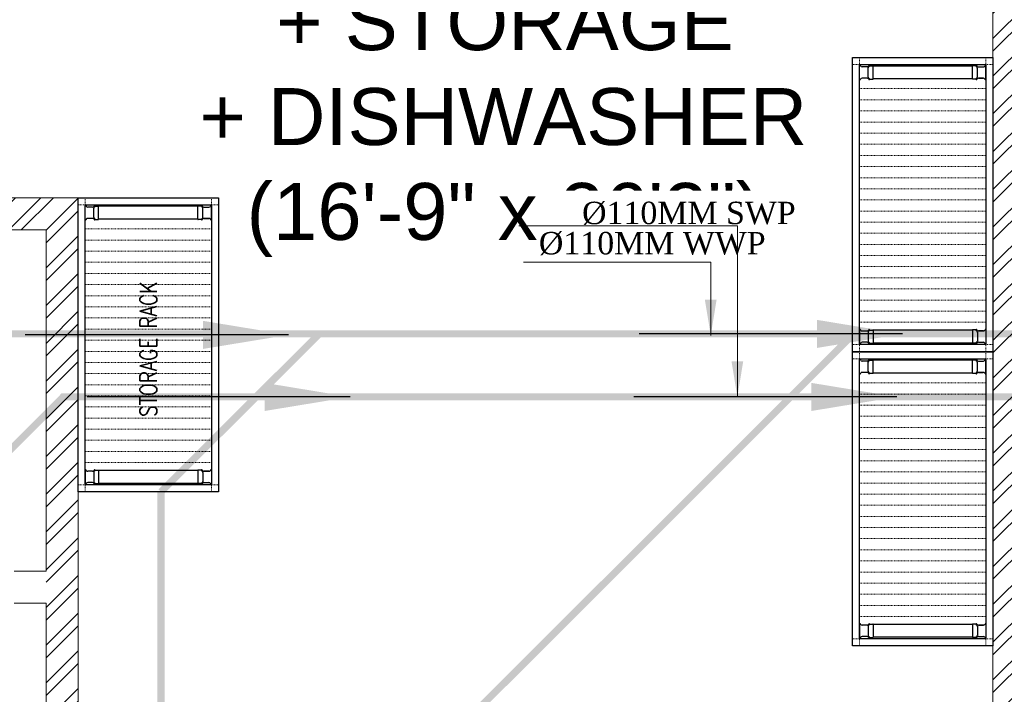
# Model space of a CAD drawing. Header units: inches. Extents: x 113025 to 158499, y 12149 to 30915.
# Tile 28 of 167: x 123848 to 123986, y 21365 to 21460. Entities that reach past the tile are written whole.
import ezdxf

# ---------------------------------------------------------------- set-up
doc = ezdxf.new("R2010")
doc.units = ezdxf.units.IN
doc.header["$MEASUREMENT"] = 0
doc.linetypes.add('IHCL-P-MEZZANINE FLOOR PLAN$0$HIDDEN', pattern=[0.375, 0.25, -0.125])
for name, color, linetype, lineweight in [('00-GRIDTEXT', 1, 'Continuous', 13), ('EQUIPMENT', 7, 'Continuous', 25), ('KIT TEXT.', 5, 'Continuous', 5), ('PD_BRICK WALL_115', 134, 'Continuous', 30), ('PD_HATCH', 45, 'Continuous', 9), ('PP- 75DIA Soil Waste Sewer pipe', 90, 'Continuous', 9), ('PP-Soil Pipe', 1, 'Continuous', 25), ('PP-TEXT', 7, 'Continuous', 40)]:
    doc.layers.add(name, color=color, linetype=linetype, lineweight=lineweight)
doc.layers.add('KIT EQUIPMENT', color=7, linetype='Continuous')
doc.layers.add('PD_025_TEXT', color=61, linetype='Continuous')
doc.styles.add('ISO', font='isocp.shx', dxfattribs={"height": 250})
doc.styles.get("Standard").update_dxf_attribs({"font": 'arial.ttf', "height": 6})
doc.styles.add('style1', font='arial.ttf', dxfattribs={"height": 500})
doc.styles.add('TIMES NEW ROMAN', font='times.ttf')
doc.dimstyles.new('ISO-10', dxfattribs={"dimtxt": 6, "dimasz": 0.5, "dimexe": 1.25, "dimexo": 0.625, "dimtad": 1, "dimtoh": 1, "dimdec": 1, "dimlunit": 4, "dimtxsty": 'Standard', "dimblk": 'ARCHTICK', "dimcen": 2.5, "dimclrt": 3, "dimadec": 0, "dimazin": 0, "dimtfac": 1, "dimtdec": 1, "dimtmove": 1, "dimatfit": 3, "dimfxl": 1, "dimarcsym": 0})
doc.dimstyles.new('PP-DIM', dxfattribs={"dimtxt": 4, "dimasz": 1, "dimexe": 1, "dimexo": 1, "dimgap": 0.09, "dimtad": 0, "dimdec": 0, "dimzin": 0, "dimdsep": 46, "dimlunit": 4, "dimtxsty": 'TIMES NEW ROMAN', "dimblk": 'ARCHTICK', "dimcen": 0.09, "dimdle": 1, "dimclrd": 256, "dimclre": 256, "dimclrt": 256, "dimadec": 0, "dimazin": 0, "dimtfac": 1, "dimtdec": 4, "dimtofl": 0, "dimtmove": 1, "dimatfit": 3, "dimfxl": 1, "dimtolj": 1, "dimtzin": 0, "dimlwd": -1, "dimlwe": -1, "dimarcsym": 0})

# ---------------------------------------------------------------- blocks, each defined once
blk = doc.blocks.new('sesrgg')
at = {"layer": 'EQUIPMENT', "color": 251, "linetype": 'Continuous'}
for p, q in [((1788352.5, 614303.9), (1788353.7, 614303.2)), ((1788400.4, 614306.9), (1788353.3, 614306.9)), ((1788356.8, 614280.4), (1788356.8, 614297.9)), ((1788396.9, 614280.4), (1788396.9, 614297.9)), ((1788396.9, 614280.4), (1788396.9, 614297.9)), ((1788399.9, 614303.2), (1788401.1, 614303.9)), ((1788399.9, 614303.2), (1788401.2, 614303.9)), ((1788402, 614305.2), (1788402, 614305.3)), ((1789294.6, 614305.2), (1789294.6, 614305.3)), ((1789296.7, 614303.2), (1789295.4, 614303.9)), ((1789296.7, 614303.2), (1789295.4, 614303.9)), ((1789296.2, 614306.9), (1789343.3, 614306.9)), ((1789299.7, 614280.4), (1789299.7, 614297.9)), ((1789299.7, 614280.4), (1789299.7, 614297.9)), ((1789339.8, 614280.4), (1789339.8, 614297.9)), ((1789344.1, 614303.9), (1789342.9, 614303.2)), ((1788352.5, 614274.4), (1788353.7, 614275.1)), ((1788353.2, 614271.4), (1788353.2, 614259.3)), ((1788399.9, 614258.8), (1788353.7, 614258.8)), ((1788353.8, 613904.2), (1788353.7, 614258.8)), ((1788355.4, 614273.5), (1788354.7, 614272.2)), ((1788393, 614276.5), (1788360.6, 614276.5)), ((1788399, 614272.2), (1788398.3, 614273.5)), ((1788399.9, 614275.1), (1788401.1, 614274.4)), ((1788399.9, 614275.1), (1788401.2, 614274.4)), ((1788400, 613904.7), (1788399.9, 614258.8)), ((1788400.4, 614271.4), (1788400.4, 614259.3)), ((1788402, 614273), (1788402, 614273)), ((1789294.6, 614273), (1789294.6, 614273)), ((1789296.7, 614275.1), (1789295.4, 614274.4)), ((1789296.7, 614275.1), (1789295.4, 614274.4)), ((1789296.2, 614271.4), (1789296.2, 614259.3)), ((1789296.6, 613904.7), (1789296.7, 614258.8)), ((1789296.7, 614258.8), (1789342.9, 614258.8)), ((1789297.6, 614272.2), (1789298.3, 614273.5)), ((1789303.6, 614276.5), (1789335.9, 614276.5)), ((1789341.2, 614273.5), (1789341.9, 614272.2)), ((1789342.8, 613904.2), (1789342.9, 614258.8)), ((1789344.1, 614274.4), (1789342.9, 614275.1)), ((1789343.4, 614271.4), (1789343.4, 614259.3)), ((1788353.3, 613892), (1788353.3, 613904.2)), ((1788400, 613904.7), (1788353.8, 613904.7)), ((1788400.5, 613892), (1788400.5, 613904.2)), ((1789296.1, 613892), (1789296.1, 613904.2)), ((1789296.6, 613904.7), (1789342.8, 613904.7)), ((1789343.3, 613892), (1789343.3, 613904.2)), ((1788352.6, 613889.1), (1788353.8, 613888.4)), ((1788355.5, 613890), (1788354.8, 613891.2)), ((1788356.9, 613883.1), (1788356.9, 613865.6)), ((1788393.1, 613887), (1788360.7, 613887)), ((1788397, 613883.2), (1788397, 613865.7)), ((1788397, 613865.6), (1788397, 613883.1)), ((1788398.3, 613890), (1788399.1, 613891.2)), ((1788400, 613888.3), (1788401.2, 613889.1)), ((1788401.2, 613889.1), (1788400, 613888.4)), ((1788402, 613890.4), (1788402, 613890.5)), ((1789294.5, 613890.4), (1789294.5, 613890.5)), ((1789296.6, 613888.3), (1789295.3, 613889.1)), ((1789295.3, 613889.1), (1789296.6, 613888.4)), ((1789298.2, 613890), (1789297.5, 613891.2)), ((1789299.6, 613883.2), (1789299.6, 613865.7)), ((1789299.6, 613865.6), (1789299.6, 613883.1)), ((1789303.5, 613887), (1789335.8, 613887)), ((1789339.7, 613883.1), (1789339.7, 613865.6)), ((1789341.1, 613890), (1789341.8, 613891.2)), ((1789344, 613889.1), (1789342.8, 613888.4)), ((1788352.6, 613859.6), (1788353.8, 613860.3)), ((1788400.4, 613856.6), (1788353.4, 613856.6)), ((1788400, 613860.3), (1788401.2, 613859.6)), ((1788401.2, 613859.6), (1788400, 613860.3)), ((1788402, 613858.2), (1788402, 613858.2)), ((1789294.5, 613858.2), (1789294.5, 613858.2)), ((1789296.6, 613860.3), (1789295.3, 613859.6)), ((1789295.3, 613859.6), (1789296.6, 613860.3)), ((1789296.1, 613856.6), (1789343.2, 613856.6)), ((1789344, 613859.6), (1789342.8, 613860.3))]:
    blk.add_line(p, q, dxfattribs=at)
at = {"layer": 'EQUIPMENT', "color": 251, "linetype": 'IHCL-P-MEZZANINE FLOOR PLAN$0$HIDDEN', "lineweight": 9}
for p, q in [((1788428, 613856.6), (1788428, 614306.9)), ((1788467.7, 613856.6), (1788467.7, 614306.9)), ((1788507.4, 613856.6), (1788507.4, 614306.9)), ((1788547.1, 613856.6), (1788547.1, 614306.9)), ((1788586.8, 613856.6), (1788586.8, 614306.9)), ((1788586.8, 613856.6), (1788586.8, 614306.9)), ((1788626.6, 613856.6), (1788626.6, 614306.9)), ((1788666.3, 613856.6), (1788666.3, 614306.9)), ((1788706, 613856.6), (1788706, 614306.9)), ((1788706, 613856.6), (1788706, 614306.9)), ((1788745.7, 613856.6), (1788745.7, 614306.9)), ((1788785.4, 613856.6), (1788785.4, 614306.9)), ((1788825.1, 613856.6), (1788825.1, 614306.9)), ((1788864.9, 613856.6), (1788864.9, 614306.9)), ((1788904.6, 613856.6), (1788904.6, 614306.9)), ((1788944.3, 613856.6), (1788944.3, 614306.9)), ((1788984, 613856.6), (1788984, 614306.9)), ((1789023.7, 613856.6), (1789023.7, 614306.9)), ((1789063.5, 613856.6), (1789063.5, 614306.9)), ((1789103.2, 613856.6), (1789103.2, 614306.9)), ((1789142.9, 613856.6), (1789142.9, 614306.9)), ((1789182.6, 613856.6), (1789182.6, 614306.9)), ((1789222.3, 613856.6), (1789222.3, 614306.9)), ((1789262.1, 613856.6), (1789262.1, 614306.9))]:
    blk.add_line(p, q, dxfattribs=at)
for points in [[(1788348.4, 614306.9), (1788348.4, 614332.1), (1788323.1, 614332.1), (1788323.1, 614306.9)], [(1789348.2, 614306.9), (1789348.2, 614332.1), (1789373.5, 614332.1), (1789373.5, 614306.9)], [(1788348.4, 613856.6), (1788348.4, 613831.3), (1788323.1, 613831.3), (1788323.1, 613856.6)], [(1789348.2, 613856.6), (1789348.2, 613831.3), (1789373.5, 613831.3), (1789373.5, 613856.6)]]:
    blk.add_lwpolyline(points, close=True, dxfattribs=at)
at = {"layer": 'EQUIPMENT', "color": 251, "linetype": 'Continuous'}
for centre, radius, start, end in [((1788353.3, 614305.3), 1.6, 89.991, 239.97), ((1788350.7, 614297.9), 6.07, 359.982, 59.988), ((1788403, 614297.9), 6.07, 119.991, 179.997), ((1788403, 614297.9), 6.07, 119.994, 180), ((1788400.4, 614305.3), 1.6, 299.976, 89.991), ((1788400.3, 614305.2), 1.6, 299.973, 359.979), ((1789296.2, 614305.3), 1.6, 90.009, 240.024), ((1789296.2, 614305.2), 1.6, 180.021, 240.027), ((1789293.6, 614297.9), 6.07, 0.003, 60.009), ((1789293.6, 614297.9), 6.07, 0, 60.006), ((1789345.9, 614297.9), 6.07, 120.012, 180.018), ((1789343.3, 614305.3), 1.6, 300.03, 90.009), ((1788353.3, 614273), 1.6, 119.994, 329.979), ((1788353.7, 614259.3), 0.506, 180, 269.973), ((1788350.7, 614280.4), 6.07, 299.976, 359.982), ((1788360.7, 614270.4), 6.07, 89.991, 149.997), ((1788393, 614270.4), 6.07, 29.985, 89.991), ((1788403, 614280.4), 6.07, 179.991, 239.997), ((1788403, 614280.4), 6.07, 180, 239.97), ((1788400.4, 614273), 1.6, 209.967, 59.988), ((1788399.9, 614259.3), 0.506, 269.973, 359.982), ((1788400.3, 614273), 1.6, 359.967, 59.973), ((1789296.2, 614273), 1.6, 120.027, 180.033), ((1789296.2, 614273), 1.6, 120.012, 330.033), ((1789296.7, 614259.3), 0.506, 180.018, 270.027), ((1789293.6, 614280.4), 6.07, 300.003, 0.009), ((1789293.6, 614280.4), 6.07, 300.03, 0), ((1789303.6, 614270.4), 6.07, 90.009, 150.015), ((1789335.9, 614270.4), 6.07, 30.003, 90.009), ((1789345.9, 614280.4), 6.07, 180.018, 240.024), ((1789343.3, 614273), 1.6, 210.021, 60.006), ((1789342.9, 614259.3), 0.506, 270.027, 0), ((1788353.8, 613904.2), 0.506, 89.991, 180), ((1788400, 613904.2), 0.506, 359.982, 89.991), ((1789296.6, 613904.2), 0.506, 90.009, 180.018), ((1789342.8, 613904.2), 0.506, 0, 90.009), ((1788353.4, 613890.4), 1.6, 29.985, 239.97), ((1788350.8, 613883.1), 6.07, 359.982, 59.988), ((1788360.7, 613893.1), 6.07, 209.967, 269.973), ((1788393.1, 613893.1), 6.07, 269.973, 329.979), ((1788403.1, 613883.1), 6.07, 119.994, 180), ((1788403.1, 613883.1), 6.07, 119.991, 179.997), ((1788400.4, 613890.4), 1.6, 299.976, 149.997), ((1788400.4, 613890.4), 1.6, 299.973, 359.979), ((1789296.1, 613890.4), 1.6, 30.003, 240.024), ((1789296.1, 613890.4), 1.6, 180.021, 240.027), ((1789293.5, 613883.1), 6.07, 0, 60.006), ((1789293.5, 613883.1), 6.07, 0.003, 60.009), ((1789303.5, 613893.1), 6.07, 210.021, 270.027), ((1789335.8, 613893.1), 6.07, 270.027, 330.033), ((1789345.8, 613883.1), 6.07, 120.012, 180.018), ((1789343.2, 613890.4), 1.6, 300.03, 150.015), ((1788353.4, 613858.2), 1.6, 119.994, 269.973), ((1788350.8, 613865.6), 6.07, 299.976, 359.982), ((1788403.1, 613865.6), 6.07, 179.991, 239.997), ((1788403.1, 613865.6), 6.07, 180, 239.97), ((1788400.4, 613858.2), 1.6, 269.973, 59.988), ((1788400.4, 613858.2), 1.6, 359.967, 59.973), ((1789296.1, 613858.2), 1.6, 120.027, 180.033), ((1789296.1, 613858.2), 1.6, 120.012, 270.027), ((1789293.5, 613865.6), 6.07, 300.003, 0.009), ((1789293.5, 613865.6), 6.07, 300.03, 0), ((1789345.8, 613865.6), 6.07, 180.018, 240.024), ((1789343.2, 613858.2), 1.6, 270.027, 60.006)]:
    blk.add_arc(centre, radius, start, end, dxfattribs=at)
at = {"layer": 'KIT EQUIPMENT', "color": 251}
for points in [[(1789373.5, 614332.1), (1789373.5, 613831.3), (1788323.1, 613831.3), (1788323.1, 614332.1)], [(1789348.2, 614306.9), (1789348.2, 613856.6), (1788348.4, 613856.6), (1788348.4, 614306.9)]]:
    blk.add_lwpolyline(points, close=True, dxfattribs=at)
blk = doc.blocks.new('A$C6E471120')
at = {"layer": 'EQUIPMENT', "color": 251, "rotation": 90}
for p in [(613831.3, -1792911.3), (611068.2, -1793412.1), (613831.3, -1793961.7)]:
    blk.add_blockref('sesrgg', p, dxfattribs=at)
at = {"layer": 'KIT TEXT.', "color": 251, "insert": (-2983, -4820.8, 488.6), "char_height": 60.175, "width": 1100.284, "attachment_point": 7, "rotation": 90, "style": 'ISO'}
blk.add_mtext('{\\Fromans|c0;\\W0.8;STORAGE RACK}', dxfattribs=at)
blk = doc.blocks.new('FIRST FLOOR PLAN 0')
at = {"layer": 'PD_HATCH', "lineweight": 5}
h = blk.add_hatch(dxfattribs=at)
h.set_pattern_fill('ANSI32', color=251, scale=10)
h.set_pattern_definition([(45, (-550.7706, -242.3818), (-2.65165, 2.65165), []), (45, (-549.0028, -242.3818), (-2.65165, 2.65165), [])])
h.paths.add_polyline_path([(-540, -240.3), (-583.25, -240.3), (-583.25, -244.8), (-540, -244.8)])
h.paths.add_polyline_path([(-625.25, -240.3), (-668.5, -240.3), (-668.5, -244.8), (-625.25, -244.8)], flags=17)
h.paths.add_polyline_path([(-540, -323.5), (-540, -328), (-378, -328), (-378, -323.5), (-531, -323.5), (-531, -234), (-471, -234), (-471, -258), (-466.5, -258), (-466.5, -234), (-387, -234), (-387, -262), (-382.5, -262), (-382.5, -103), (-378, -103), (-378, -98.5), (-387, -98.5), (-387, -225), (-531, -225), (-531, -9), (-540, -9)])
h.paths.add_polyline_path([(-595.5, -332.94), (-591, -332.94), (-591, -328), (-582, -328), (-582, -323.5), (-668.5, -323.5), (-668.5, -168), (-745.5, -168), (-745.5, -172.5), (-673, -172.5), (-673, -323.5), (-729, -323.5), (-729, -328), (-595.5, -328)])
at = {"layer": 'PD_BRICK WALL_115', "color": 251, "lineweight": 5}
for points in [[(-378, -323.5), (-531, -323.5), (-531, -234), (-471, -234), (-471, -258), (-466.5, -258), (-466.5, -234), (-387, -234), (-387, -262), (-382.5, -262), (-382.5, -103), (-378, -103), (-378, -98.5), (-387, -98.5), (-387, -225), (-531, -225), (-531, -9), (-540, -9), (-540, -323.5), (-540, -323.5)], [(-729, -323.5), (-673, -323.5), (-673, -225), (-677.5, -225)], [(-677.5, -220.5), (-673, -220.5), (-673, -220.5), (-673, -220.5), (-673, -219.5), (-673, -219.5), (-673, -172.5), (-741, -172.5)], [(-747, -168), (-668.5, -168), (-668.5, -323.5), (-582, -323.5), (-582, -328), (-591, -328), (-591, -332.94), (-595.5, -332.94), (-595.5, -328), (-729, -328)]]:
    blk.add_lwpolyline(points, dxfattribs=at)
at = {"layer": '00-GRIDTEXT', "color": 251, "xscale": 0.03937007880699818, "yscale": 0.03937007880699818, "zscale": 0.03937007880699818}
blk.add_blockref('A$C6E471120', (-540, -9), dxfattribs=at)
at = {"layer": 'PD_025_TEXT', "color": 251, "insert": (-673.4, -125.92), "char_height": 8, "width": 128.4952, "attachment_point": 1, "style": 'style1'}
blk.add_mtext('\\pi40.589;KITCHEN \\P\\pi32.72;+ STORAGE\\P\\pi21.937;+ DISHWASHER\\P\\pi28.559;(16\'-9" x 26\'2")', dxfattribs=at)
blk = doc.blocks.new('_ArchTick')
at = {"color": 0, "linetype": 'ByBlock', "const_width": 0.15}
blk.add_lwpolyline([(-0.5, -0.5), (0.5, 0.5)], dxfattribs=at)

msp = doc.modelspace()

# ---------------------------------------------------------------- linework, layer by layer
at = {"layer": 'PP- 75DIA Soil Waste Sewer pipe', "ltscale": 0.015, "const_width": 1}
for points in [[(123843.68, 21293.83), (123965.31, 21415.46)], [(123890.24, 21415.46), (123868.02, 21393.25)], [(123868.02, 21347.21), (123868.02, 21393.25)]]:
    msp.add_lwpolyline(points, dxfattribs=at)
at = {"layer": 'PP-Soil Pipe', "color": 1, "ltscale": 0.015}
msp.add_lwpolyline([(123829.6, 21297.43, 1, 1, 0), (123829.6, 21381.82, 1, 1, 0), (123854.27, 21406.6, 1, 1, 0), (124162.52, 21406.6, 1, 1, 0), (124173.1, 21417.18, 1, 1, 0)], format="xyseb", dxfattribs=at)

# ---------------------------------------------------------------- block references
at = {"color": 251}
msp.add_blockref('FIRST FLOOR PLAN 0', (124524.88, 21602.6), dxfattribs=at)

# ---------------------------------------------------------------- leaders
at = {"layer": 'PP- 75DIA Soil Waste Sewer pipe', "ltscale": 0.015}
for points in [[(123885.93, 21415.32, 19.24), (123848.96, 21415.32, 19.24)], [(123972.16, 21415.46), (123935.2, 21415.46)]]:
    msp.add_leader(points, dimstyle='ISO-10', override={"dimasz": 12, "dimgap": 0.625, "dimtad": 0}, dxfattribs=at)
at = {"layer": 'PP-Soil Pipe', "color": 1, "lineweight": 5, "ltscale": 0.015}
for points in [[(123894.59, 21406.6), (123857.63, 21406.6)], [(123971.39, 21406.6), (123934.42, 21406.6)]]:
    msp.add_leader(points, dimstyle='ISO-10', override={"dimasz": 12, "dimgap": 0.625, "dimtad": 0}, dxfattribs=at)

# ---------------------------------------------------------------- next in the draw order: texts
at = {"layer": 'PP-TEXT', "insert": (123957.17, 21434.04), "char_height": 3.1496, "width": 37.0781, "attachment_point": 3, "bg_fill": 2}
msp.add_mtext('{\\fTimes New Roman|b0|i0|c0|p34;Ø110MM SWP }', dxfattribs=at)

# ---------------------------------------------------------------- next in the draw order: texts
at = {"layer": 'PP-TEXT', "insert": (123952.95, 21429.79), "char_height": 3.1496, "width": 37.0781, "attachment_point": 3, "bg_fill": 2}
msp.add_mtext('{\\fTimes New Roman|b0|i0|c0|p34;Ø110MM WWP }', dxfattribs=at)

# ---------------------------------------------------------------- next in the draw order: linework, layer by layer
at = {"layer": 'PP- 75DIA Soil Waste Sewer pipe', "ltscale": 0.015, "const_width": 1}
msp.add_lwpolyline([(123820.18, 21415.46), (124169.64, 21415.46), (124179.16, 21424.98)], dxfattribs=at)

# ---------------------------------------------------------------- next in the draw order: leaders
at = {"layer": 'PP-TEXT', "lineweight": 70, "ltscale": 12}
for points in [[(123948.98, 21406.6), (123948.98, 21430.67), (123918.3, 21430.67)], [(123945.24, 21415.25), (123945.24, 21425.54), (123918.92, 21425.54)]]:
    msp.add_leader(points, dimstyle='PP-DIM', override={"dimtxt": 8.5, "dimasz": 5, "dimtad": 0, "dimdec": 1, "dimcen": 0, "dimtfac": 12, "dimtdec": 1, "dimfxl": 7, "dimfxlon": 1, "dimlwd": 18, "dimarcsym": 1}, dxfattribs=at)

doc.saveas('drawing.dxf')
